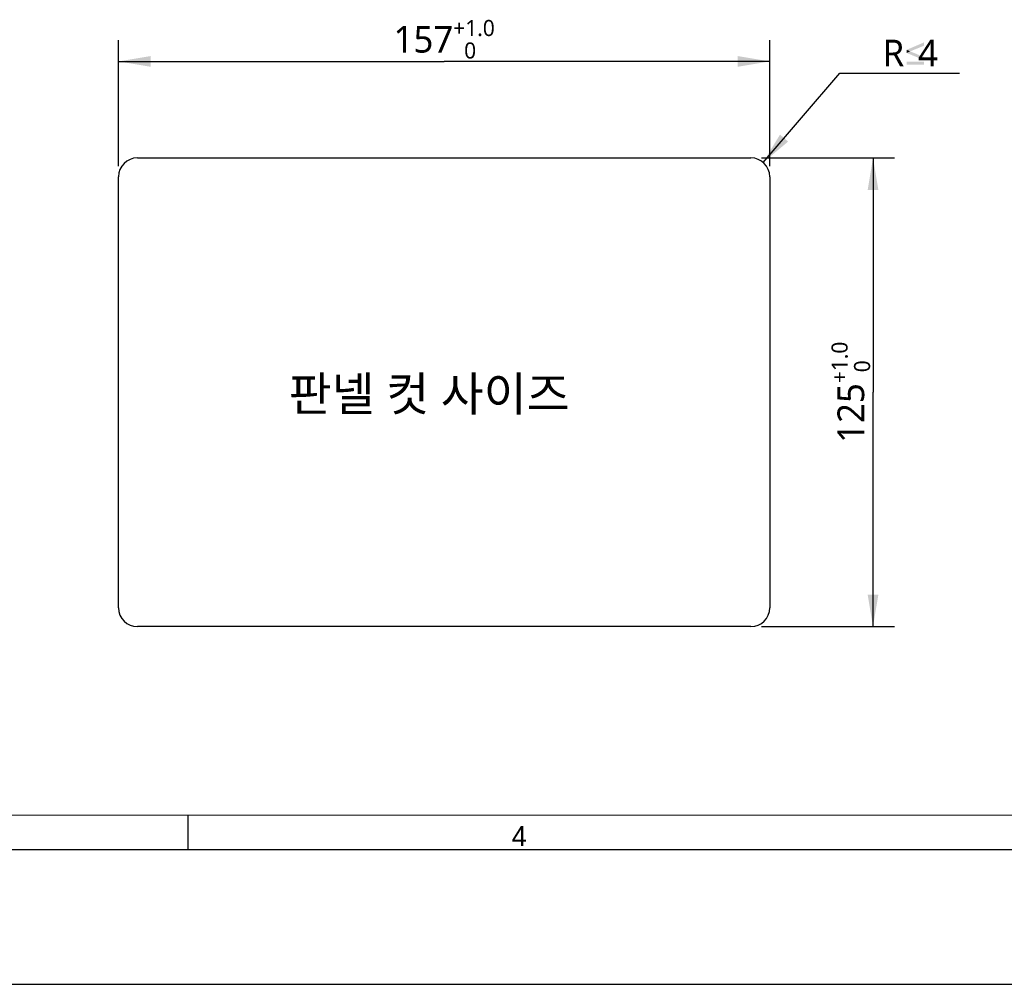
# Model space of a CAD drawing. Header units: inches. Extents: x 0 to 39, y 0 to 27.6.
# Tile 11 of 25: x 19.7 to 29.3, y 0 to 9.4. Entities that reach past the tile are written whole.
import ezdxf

# ---------------------------------------------------------------- set-up
doc = ezdxf.new("R2010")
doc.units = ezdxf.units.IN
doc.header["$LTSCALE"] = 2.143701
doc.header["$MEASUREMENT"] = 0
doc.layers.get('0').update_dxf_attribs({"linetype": 'CONTINUOUS'})
for name, color, linetype in [('21_DETAILS', 7, 'CONTINUOUS'), ('TOPRX05-DIM', 7, 'CONTINUOUS'), ('TOPRX05-FORMAT', 7, 'CONTINUOUS'), ('TOPRX05-TEXT', 7, 'CONTINUOUS')]:
    doc.layers.add(name, color=color, linetype=linetype)
doc.styles.add('TEXTSTYLE_2', font='gothic.ttf')
doc.styles.add('TEXTSTYLE_3', font='malgun.ttf')
doc.dimstyles.new('DIMSTYLE_3', dxfattribs={"dimtxt": 0.260417, "dimasz": 0.3125, "dimexe": 0.125, "dimexo": 0.0625, "dimgap": 0.039062, "dimtad": 1, "dimdec": 1, "dimlfac": 0.6, "dimzin": 4, "dimdsep": 46, "dimtxsty": 'TEXTSTYLE_3', "dimblk": '_FILLED', "dimblk1": '_FILLED', "dimblk2": '_FILLED', "dimcen": 0.09, "dimadec": 5, "dimazin": 1, "dimtfac": 1, "dimtdec": 5, "dimtofl": 0, "dimtmove": 0, "dimatfit": 3, "dimldrblk": '_FILLED', "dimfxl": 1, "dimtolj": 1, "dimtzin": 4, "dimarcsym": 0})
doc.dimstyles.new('DIMSTYLE_4', dxfattribs={"dimtxt": 0.260417, "dimasz": 0.3125, "dimexe": 0.125, "dimexo": 0.0625, "dimgap": 0.039062, "dimtad": 1, "dimdec": 5, "dimlfac": 0.6, "dimzin": 4, "dimdsep": 46, "dimtxsty": 'TEXTSTYLE_3', "dimblk": '_FILLED', "dimblk1": '_FILLED', "dimblk2": '_FILLED', "dimcen": 0.09, "dimadec": 5, "dimazin": 1, "dimtfac": 1, "dimtdec": 5, "dimtofl": 0, "dimtmove": 0, "dimatfit": 3, "dimldrblk": '_FILLED', "dimfxl": 1, "dimtolj": 1, "dimtzin": 4, "dimarcsym": 0})

# ---------------------------------------------------------------- blocks, each defined once
blk = doc.blocks.new('_FILLED')
at = {"color": 0, "linetype": 'BYBLOCK'}
blk.add_solid([(0, 0), (-1, 0.167), (-1, -0.167)], dxfattribs=at)
blk = doc.blocks.new('*D6')
at = {"layer": 'TOPRX05-DIM', "color": 2, "linetype": 'CONTINUOUS'}
for p, q in [((20.6474, 9.0511), (20.6474, 9.1943)), ((26.9859, 9.0511), (26.9859, 9.1943)), ((20.6474, 7.9671), (20.6474, 9.0511)), ((26.9859, 7.9671), (26.9859, 9.0511)), ((20.6474, 8.986), (23.8167, 8.986)), ((26.9859, 8.986), (23.8167, 8.986))]:
    blk.add_line(p, q, dxfattribs=at)
at = {"layer": 'TOPRX05-DIM', "color": 2, "linetype": 'CONTINUOUS', "xscale": 0.3125, "yscale": 0.3125, "zscale": 0.3125, "rotation": 180}
blk.add_blockref('_FILLED', (20.6474, 8.986), dxfattribs=at)
at = {"layer": 'TOPRX05-DIM', "color": 2, "linetype": 'CONTINUOUS', "xscale": 0.3125, "yscale": 0.3125, "zscale": 0.3125}
blk.add_blockref('_FILLED', (26.9859, 8.986), dxfattribs=at)
at = {"layer": 'TOPRX05-DIM', "color": 2, "linetype": 'CONTINUOUS', "insert": (23.8167, 9.3896), "char_height": 0.260417, "width": 1.049887, "attachment_point": 2, "line_spacing_factor": 0.9, "style": 'TEXTSTYLE_3'}
blk.add_mtext('\\A1;157\\H0.15625;\\S+1.0^   0;', dxfattribs=at)
blk = doc.blocks.new('*D7')
at = {"layer": 'TOPRX05-DIM', "color": 2, "linetype": 'CONTINUOUS'}
for p, q in [((26.9068, 8.0463), (27.9261, 8.0463)), ((27.9261, 8.0463), (28.1995, 8.0463)), ((27.9912, 8.0463), (27.9912, 5.7644)), ((27.9912, 3.4825), (27.9912, 5.7644)), ((26.9068, 3.4825), (27.9261, 3.4825)), ((27.9261, 3.4825), (28.1995, 3.4825))]:
    blk.add_line(p, q, dxfattribs=at)
at = {"layer": 'TOPRX05-DIM', "color": 2, "linetype": 'CONTINUOUS', "xscale": 0.3125, "yscale": 0.3125, "zscale": 0.3125}
for p, rotation in [((27.9912, 8.0463), 90), ((27.9912, 3.4825), 270)]:
    blk.add_blockref('_FILLED', p, dxfattribs=dict(at, rotation=rotation))
at = {"layer": 'TOPRX05-DIM', "color": 2, "linetype": 'CONTINUOUS', "insert": (27.5875, 5.7644), "char_height": 0.260417, "width": 1.049887, "attachment_point": 2, "rotation": 90, "line_spacing_factor": 0.9, "style": 'TEXTSTYLE_3'}
blk.add_mtext('\\A1;125\\H0.15625;\\S+1.0^   0;', dxfattribs=at)
blk = doc.blocks.new('*D8')
at = {"layer": 'TOPRX05-DIM', "color": 2, "linetype": 'CONTINUOUS'}
for p, q in [((26.9219, 8.0022), (27.6678, 8.8724)), ((27.6678, 8.8724), (27.9543, 8.8724)), ((27.9543, 8.8724), (28.8317, 8.8724))]:
    blk.add_line(p, q, dxfattribs=at)
at = {"layer": 'TOPRX05-DIM', "color": 2, "linetype": 'CONTINUOUS', "xscale": 0.3125, "yscale": 0.3125, "zscale": 0.3125, "rotation": 229.3991004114}
blk.add_blockref('_FILLED', (26.9219, 8.0022), dxfattribs=at)
at = {"layer": 'TOPRX05-DIM', "color": 2, "linetype": 'CONTINUOUS', "insert": (28.0845, 9.1979), "char_height": 0.260417, "width": 0.925544, "attachment_point": 1, "line_spacing_factor": 0.9, "style": 'TEXTSTYLE_3'}
blk.add_mtext('R{\\ftxt;\\W0.0001;\\H0.0001;\\~}{\\ftxt;\\W0.7545787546;\\H0.2604166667; }{\\ftxt;\\W0.0001;\\H0.0001;\\~}4', dxfattribs=at)

msp = doc.modelspace()

# ---------------------------------------------------------------- linework, layer by layer
at = {"layer": '21_DETAILS', "color": 7, "linetype": 'CONTINUOUS'}
for p, q in [((20.830717, 8.046293), (26.802613, 8.046293)), ((20.647383, 3.665862), (20.647383, 7.86296)), ((26.985946, 7.86296), (26.985946, 3.665862)), ((26.802613, 3.482528), (20.830717, 3.482528))]:
    msp.add_line(p, q, dxfattribs=at)
for centre, start, end in [((20.830717, 7.86296), 90, 180), ((26.802613, 7.86296), 0, 90), ((20.830717, 3.665862), 180, 270), ((26.802613, 3.665862), 270, 360)]:
    msp.add_arc(centre, 0.183333, start, end, dxfattribs=at)
at = {"layer": 'TOPRX05-DIM', "color": 2, "linetype": 'CONTINUOUS'}
for points in [[(28.48783, 9.138965), (28.318654, 9.099047), (28.48783, 9.171279)], [(28.318654, 9.099047), (28.48783, 9.138965), (28.35287, 9.08384)], [(28.35287, 9.08384), (28.318654, 9.068633), (28.318654, 9.099047)], [(28.318654, 9.068633), (28.35287, 9.08384), (28.48783, 9.028715)], [(28.48783, 9.028715), (28.48783, 8.998302), (28.318654, 9.068633)], [(28.48783, 8.984996), (28.318654, 8.954582), (28.318654, 8.984996)], [(28.318654, 8.954582), (28.48783, 8.984996), (28.48783, 8.954582)]]:
    msp.add_solid(points, dxfattribs=at)
at = {"layer": 'TOPRX05-FORMAT', "color": 7, "linetype": 'CONTINUOUS'}
for p, q in [((1.64042, 1.64042), (29.463785, 1.64912)), ((21.325459, 1.312336), (21.325459, 1.64042)), ((1.312336, 1.312336), (37.673315, 1.312336)), ((0, 0), (38.976378, 0))]:
    msp.add_line(p, q, dxfattribs=at)

# ---------------------------------------------------------------- texts
at = {"layer": 'TOPRX05-FORMAT', "color": 7, "linetype": 'CONTINUOUS', "insert": (24.475066, 1.541995), "char_height": 0.19685, "width": 0.15091864, "attachment_point": 1, "line_spacing_factor": 0.9, "style": 'TEXTSTYLE_2'}
msp.add_mtext('4', dxfattribs=at)
at = {"layer": 'TOPRX05-TEXT', "color": 2, "linetype": 'CONTINUOUS', "insert": (22.30322, 5.915791), "char_height": 0.3333333, "width": 3.1037037, "attachment_point": 1, "line_spacing_factor": 0.9, "style": 'TEXTSTYLE_3'}
msp.add_mtext('판넬 컷 사이즈', dxfattribs=at)

# ---------------------------------------------------------------- dimensions: what is measured, and where the dimension line sits
at = {"layer": 'TOPRX05-DIM', "color": 2, "linetype": 'CONTINUOUS'}
dim = msp.add_linear_dim(base=(26.985946, 8.985997), p1=(20.647383, 7.904627), p2=(26.985946, 7.904627), text='157\\S+1.0^   0;', dimstyle='DIMSTYLE_3', dxfattribs=at)
dim.commit()
dim.dimension.update_dxf_attribs({"geometry": '*D6', "text_midpoint": (23.816665, 8.985997), "dimtype": 160})
dim = msp.add_radius_dim(center=(26.802613, 7.86296), mpoint=(26.921924, 8.002158), text='R{\\fSymbol_ASME;\\W1.0;≤}4', dimstyle='DIMSTYLE_4', override={"dimtih": 1, "dimtoh": 1, "dimpost": '<>'}, dxfattribs=at)
dim.commit()
dim.dimension.update_dxf_attribs({"geometry": '*D8', "text_midpoint": (28.392991, 9.067683), "dimtype": 164})
dim = msp.add_linear_dim(base=(27.991163, 3.482528), p1=(26.84428, 8.046293), p2=(26.84428, 3.482528), angle=270, text='125\\S+1.0^   0;', dimstyle='DIMSTYLE_3', dxfattribs=at)
dim.commit()
dim.dimension.update_dxf_attribs({"geometry": '*D7', "text_midpoint": (27.991163, 5.764411), "dimtype": 160})

doc.saveas('drawing.dxf')
